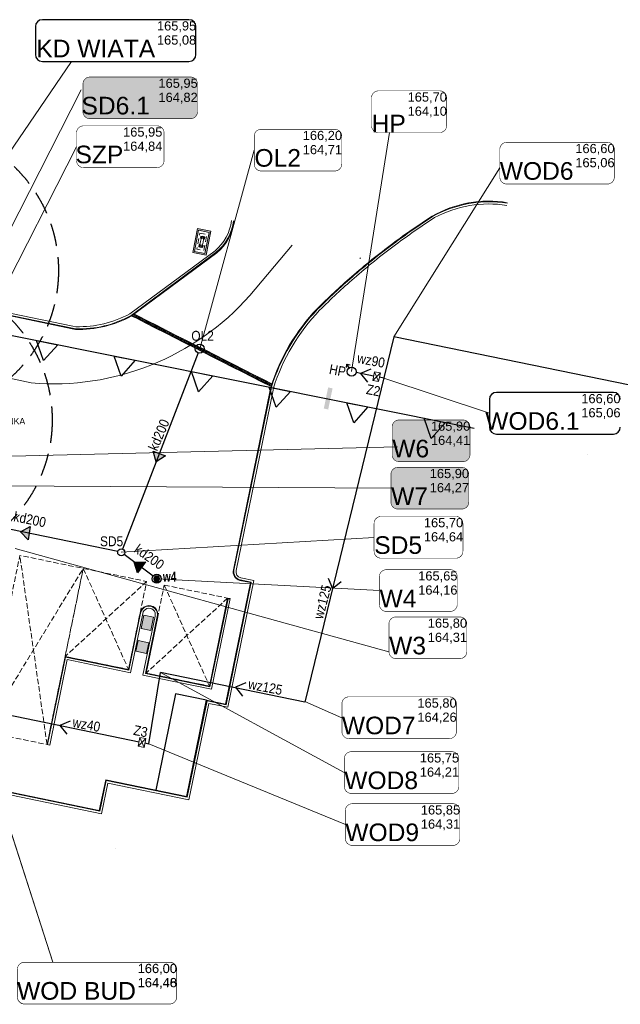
# Model space of a CAD drawing. Header units: millimetres. Extents: x 19047 to 276906, y -533553 to -451719.
# Tile 34 of 36: x 71282 to 104694, y -510258 to -455491. Entities that reach past the tile are written whole.
import ezdxf
from ezdxf.lldxf.tags import DXFTag

# ---------------------------------------------------------------- set-up
doc = ezdxf.new("R2010")
doc.units = ezdxf.units.MM
doc.header["$MEASUREMENT"] = 0
for name, pattern in [('DASHED', [19.05, 12.7, -6.35]), ('Krawędzie ukryte drobniejsze', [425, 300, -125]), ('Przerywana długa', [1300, 1000, -300]), ('Przerywana kopia', [500, 300, -200])]:
    doc.linetypes.add(name, pattern=pattern)
for name, color, linetype, lineweight in [('! Pylony - PZT_Nr_pióra__1', 7, 'Continuous', 13), ('! Pylony - PZT_Nr_pióra__101', 7, 'Continuous', 5), ('! Pylony - PZT_Nr_pióra__19', 255, 'Continuous', 0), ('! Pylony - PZT_Nr_pióra__41', 7, 'Continuous', 15), ('! Pylony - PZT_Nr_pióra__7', 7, 'Continuous', 13), ('0_Nr_pióra__16', 7, 'Continuous', 13), ('ODLEGŁOŚCI BEZPIECZNE OD LPG', 1, 'DASHED', 30), ('PZT kanalizacja_Nr_pióra__19', 255, 'Continuous', 0), ('PZT kanalizacja_Nr_pióra__206', 7, 'Continuous', 30), ('PZT_i_WODA', 5, 'Continuous', 30), ('PZT_Nr_pióra__1', 7, 'Continuous', 13), ('PZT_Nr_pióra__101', 7, 'Continuous', 5), ('PZT_Nr_pióra__19', 255, 'Continuous', 0), ('PZT_Nr_pióra__206', 7, 'Continuous', 30), ('PZT_Nr_pióra__21', 7, 'Continuous', 25), ('PZT_Nr_pióra__243', 100, 'Continuous', 25), ('PZT_Nr_pióra__244', 7, 'Continuous', 20), ('PZT_Nr_pióra__98', 154, 'Continuous', 13), ('Q_ZUD_W', 160, 'Continuous', 30)]:
    doc.layers.add(name, color=color, linetype=linetype, lineweight=lineweight)
for name, color, linetype, lineweight, true_color in [('_e_elektryka_Nr_pióra__218', 7, 'Continuous', 15, 0xd90005), ('_e_elektryka_Nr_pióra__219', 7, 'Continuous', 13, 0xd90005), ('PZT kanalizacja_Nr_pióra__248', 7, 'Continuous', 15, 0x5e8239), ('PZT_i_KD', 7, 'Continuous', 30, 0x136734), ('PZT_i_KS', 7, 'Continuous', 30, 0x4c3926), ('PZT_Nr_pióra__201', 7, 'Continuous', 5, 0x595959), ('PZT_Nr_pióra__225', 7, 'Continuous', 13, 0x575757), ('PZT_Nr_pióra__232', 7, 'Continuous', 13, 0x24a2ff), ('PZT_Nr_pióra__233', 7, 'Continuous', 13, 0x1717ff)]:
    doc.layers.add(name, color=color, linetype=linetype, lineweight=lineweight, true_color=true_color)
for name, color, linetype in [('IS_wodociąg', 5, 'SOLID'), ('IS_Węzeł_sieci_kanalizacyjnej_-_opisy', 7, 'Continuous'), ('IS_Węzły_sieci_wodociągowej_-_opisy', 7, 'Continuous')]:
    doc.layers.add(name, color=color, linetype=linetype)
doc.styles.add('GENERATED_STYLE_9', font='txt')
tags = doc.linetypes.add('SOLID', pattern=[10, 10, 0]).pattern_tags.tags
tags[6:7] = [DXFTag(74, 4), DXFTag(75, 0), DXFTag(340, '0'), DXFTag(46, 0.0), DXFTag(50, 0.0), DXFTag(44, 0.0), DXFTag(45, 0.0)]
tags[4:5] = [DXFTag(74, 4), DXFTag(75, 0), DXFTag(340, '0'), DXFTag(46, 0.0), DXFTag(50, 0.0), DXFTag(44, 0.0), DXFTag(45, 0.0)]
doc.linetypes.add('Strzałki kopia', pattern='A,0,[1,PAB PZT Rew_1 11_04_20251.Shx,S=15.873016,R=0,X=0,Y=0],-2500,0', length=2500)

msp = doc.modelspace()

# ---------------------------------------------------------------- hatches: boundary and pattern name
at = {"layer": '! Pylony - PZT_Nr_pióra__19', "linetype": 'Continuous'}
h = msp.add_hatch(color=256, dxfattribs=at)
h.paths.add_polyline_path([(81650, -468592), (81917, -467259), (81172, -467109), (80905, -468442)])
h.paths.add_polyline_path([(81587, -468498), (80999, -468380), (81235, -467203), (81823, -467321)], flags=0)
at = {"layer": '_e_elektryka_Nr_pióra__219', "linetype": 'Continuous'}
msp.add_hatch(color=256, dxfattribs=at).paths.add_polyline_path([(88686, -475998), (88440, -475948), (88200, -477119), (88444, -477174)])
at = {"layer": 'PZT kanalizacja_Nr_pióra__19', "linetype": 'Continuous', "lineweight": 0, "true_color": 0x3f3f3f}
for points in [[(78748, -486595, 1), (79048, -486595, 1)], [(78748, -486595, 1), (79048, -486595, 1)], [(78758, -486590, 1), (79058, -486590, 1)]]:
    msp.add_hatch(color=250, dxfattribs=at).paths.add_polyline_path(points)
at = {"layer": 'PZT_i_KD'}
for points in [[(78872, -480089), (79401, -479755), (78700, -479488)], [(71318, -483974), (71754, -484422), (71871, -483681)], [(77652, -485658), (77833, -486256), (78277, -485651)]]:
    msp.add_hatch(color=256, dxfattribs=at).paths.add_polyline_path(points)
at = {"layer": 'PZT_i_WODA', "lineweight": 30, "transparency": 33554457}
for points in [[(80784, -461000, 0.414214), (81171, -460613), (81171, -459067, 0.414214), (80784, -458680), (75188, -458680, 0.414214), (74801, -459067), (74801, -460613, 0.414214), (75188, -461000)], [(95943, -480075, 0.414214), (96330, -479688), (96330, -478142, 0.414214), (95943, -477755), (92386, -477755, 0.414214), (92000, -478142), (92000, -479688, 0.414214), (92386, -480075)], [(95877, -482710, 0.414214), (96264, -482323), (96264, -480776, 0.414214), (95877, -480390), (92320, -480390, 0.414214), (91934, -480776), (91934, -482323, 0.414214), (92320, -482710)]]:
    msp.add_hatch(color=6, dxfattribs=at).paths.add_polyline_path(points)
at = {"layer": 'PZT_Nr_pióra__19', "linetype": 'Continuous'}
for points in [[(78575, -489459), (78726, -488725), (78188, -488614), (78037, -489349)], [(78338, -490738), (78459, -490150), (77871, -490029), (77751, -490617)]]:
    msp.add_hatch(color=256, dxfattribs=at).paths.add_polyline_path(points)

# ---------------------------------------------------------------- linework, layer by layer
at = {"layer": '! Pylony - PZT_Nr_pióra__1', "linetype": 'Przerywana kopia', "flags": 128}
msp.add_lwpolyline([(81303, -467370), (81696, -467449), (81519, -468331), (81127, -468252)], close=True, dxfattribs=at)
at = {"layer": '! Pylony - PZT_Nr_pióra__101', "linetype": 'Continuous', "flags": 128}
for points in [[(81412, -467603), (81415, -467604)], [(81429, -467607), (81488, -467619)], [(81503, -467622), (81505, -467622)], [(81318, -468074), (81320, -468074)], [(81335, -468077), (81394, -468089)], [(81409, -468092), (81411, -468093)]]:
    msp.add_lwpolyline(points, dxfattribs=at)
at = {"layer": '! Pylony - PZT_Nr_pióra__41', "linetype": 'Przerywana kopia'}
for p, q in [((81334, -467649), (81560, -467694)), ((81443, -467548), (81500, -467560)), ((81263, -468002), (81489, -468047)), ((81325, -468137), (81382, -468148))]:
    msp.add_line(p, q, dxfattribs=at)
at = {"layer": '! Pylony - PZT_Nr_pióra__41', "linetype": 'Continuous', "flags": 128}
for points in [[(81650, -468592), (81917, -467259), (81172, -467109), (80905, -468442)], [(81587, -468498), (80999, -468380), (81235, -467203), (81823, -467321)], [(81390, -468160), (81449, -468016), (81490, -467866), (81510, -467712), (81511, -467552), (81434, -467536), (81373, -467685), (81333, -467835), (81312, -467989), (81311, -468144)]]:
    msp.add_lwpolyline(points, close=True, dxfattribs=at)
for points in [[(81430, -467546), (81358, -467531), (81334, -467649), (81383, -467659)], [(81511, -467684), (81560, -467694), (81583, -467576), (81511, -467562)], [(81311, -468134), (81240, -468119), (81263, -468002), (81313, -468012)], [(81440, -468037), (81489, -468047), (81465, -468165), (81394, -468150)]]:
    msp.add_lwpolyline(points, dxfattribs=at)
at = {"layer": '! Pylony - PZT_Nr_pióra__7', "linetype": 'Continuous', "flags": 128}
for points in [[(81346, -467590), (81397, -467600)], [(81363, -467634), (81378, -467556)], [(81520, -467625), (81571, -467635)], [(81539, -467669), (81555, -467591)], [(81252, -468061), (81303, -468071)], [(81284, -468027), (81268, -468104)], [(81426, -468095), (81477, -468106)], [(81460, -468062), (81445, -468140)]]:
    msp.add_lwpolyline(points, dxfattribs=at)
for points in [[(81372, -467585), (81365, -467587), (81361, -467593), (81362, -467601), (81369, -467605), (81376, -467603), (81380, -467597), (81379, -467589)], [(81549, -467621), (81541, -467622), (81537, -467628), (81539, -467636), (81545, -467640), (81553, -467639), (81557, -467632), (81555, -467625)], [(81278, -468056), (81271, -468057), (81266, -468064), (81268, -468071), (81274, -468075), (81282, -468074), (81286, -468067), (81285, -468060)], [(81455, -468091), (81447, -468093), (81443, -468099), (81444, -468106), (81451, -468111), (81458, -468109), (81462, -468103), (81461, -468095)]]:
    msp.add_lwpolyline(points, close=True, dxfattribs=at)
at = {"layer": '0_Nr_pióra__16', "linetype": 'Continuous'}
for p, q in [((77627, -471860), (77559, -471993)), ((77636, -471855), (77569, -471989)), ((77680, -471887), (77613, -472021)), ((77690, -471882), (77622, -472016)), ((77734, -471914), (77666, -472048)), ((77743, -471910), (77676, -472043)), ((77787, -471941), (77720, -472075)), ((77797, -471937), (77729, -472070)), ((77894, -471995), (77827, -472129)), ((77904, -471991), (77836, -472125)), ((77948, -472022), (77880, -472156)), ((77958, -472018), (77890, -472152)), ((78001, -472049), (77934, -472183)), ((78011, -472045), (77943, -472179)), ((78055, -472077), (77987, -472210)), ((78065, -472072), (77997, -472206)), ((78109, -472104), (78041, -472238)), ((78118, -472099), (78050, -472233)), ((78162, -472131), (78094, -472265)), ((78172, -472126), (78104, -472260)), ((78216, -472158), (78148, -472292)), ((78225, -472154), (78157, -472287)), ((78269, -472185), (78201, -472319)), ((78279, -472181), (78211, -472315)), ((78323, -472212), (78255, -472346)), ((78332, -472208), (78264, -472342)), ((78430, -472266), (78362, -472400)), ((78439, -472262), (78371, -472396)), ((78483, -472294), (78415, -472427)), ((78493, -472289), (78425, -472423)), ((78537, -472321), (78469, -472454)), ((78546, -472316), (78478, -472450)), ((78590, -472348), (78522, -472482)), ((78600, -472343), (78532, -472477)), ((78644, -472375), (78576, -472509)), ((78653, -472371), (78585, -472504)), ((78697, -472402), (78629, -472536)), ((78707, -472398), (78639, -472531)), ((78751, -472429), (78683, -472563)), ((78760, -472425), (78693, -472559)), ((78804, -472456), (78736, -472590)), ((78814, -472452), (78746, -472586)), ((78858, -472483), (78790, -472617)), ((78867, -472479), (78800, -472613)), ((78965, -472538), (78897, -472671)), ((78974, -472533), (78907, -472667)), ((79018, -472565), (78951, -472699)), ((79028, -472560), (78960, -472694)), ((79072, -472592), (79004, -472726)), ((79081, -472588), (79014, -472721)), ((79125, -472619), (79058, -472753)), ((79135, -472615), (79067, -472748)), ((79179, -472646), (79111, -472780)), ((79189, -472642), (79121, -472776)), ((79232, -472673), (79165, -472807)), ((79242, -472669), (79174, -472803)), ((79286, -472700), (79218, -472834)), ((79296, -472696), (79228, -472830)), ((79339, -472727), (79272, -472861)), ((79349, -472723), (79281, -472857)), ((79393, -472755), (79325, -472888)), ((79403, -472750), (79335, -472884)), ((79500, -472809), (79432, -472943)), ((79510, -472804), (79442, -472938)), ((79554, -472836), (79486, -472970)), ((79563, -472832), (79495, -472965)), ((79607, -472863), (79539, -472997)), ((79617, -472859), (79549, -472993)), ((79661, -472890), (79593, -473024)), ((79670, -472886), (79602, -473020)), ((79714, -472917), (79646, -473051)), ((79724, -472913), (79656, -473047)), ((79768, -472944), (79700, -473078)), ((79777, -472940), (79709, -473074)), ((79821, -472972), (79753, -473105)), ((79831, -472967), (79763, -473101)), ((79875, -472999), (79807, -473133)), ((79884, -472994), (79816, -473128)), ((79928, -473026), (79860, -473160)), ((79938, -473021), (79870, -473155)), ((80035, -473080), (79967, -473214)), ((80045, -473076), (79977, -473210)), ((80089, -473107), (80021, -473241)), ((80098, -473103), (80031, -473237)), ((80142, -473134), (80074, -473268)), ((80152, -473130), (80084, -473264)), ((80196, -473161), (80128, -473295)), ((80205, -473157), (80138, -473291)), ((80249, -473189), (80182, -473322)), ((80259, -473184), (80191, -473318)), ((80303, -473216), (80235, -473349)), ((80312, -473211), (80245, -473345)), ((80356, -473243), (80289, -473377)), ((80366, -473238), (80298, -473372)), ((80410, -473270), (80342, -473404)), ((80419, -473266), (80352, -473399)), ((80463, -473297), (80396, -473431)), ((80473, -473293), (80405, -473426)), ((80570, -473351), (80503, -473485)), ((80580, -473347), (80512, -473481)), ((80624, -473378), (80556, -473512)), ((80634, -473374), (80566, -473508)), ((80677, -473406), (80610, -473539)), ((80687, -473401), (80619, -473535)), ((80731, -473433), (80663, -473566)), ((80741, -473428), (80673, -473562)), ((80785, -473460), (80717, -473594)), ((80794, -473455), (80726, -473589)), ((80838, -473487), (80770, -473621)), ((80848, -473483), (80780, -473616)), ((80892, -473514), (80824, -473648)), ((80901, -473510), (80833, -473643)), ((80945, -473541), (80877, -473675)), ((80955, -473537), (80887, -473671)), ((80999, -473568), (80931, -473702)), ((81008, -473564), (80940, -473698)), ((81106, -473622), (81038, -473756)), ((81115, -473618), (81047, -473752)), ((81159, -473650), (81091, -473783)), ((81169, -473645), (81101, -473779)), ((81213, -473677), (81145, -473811)), ((81222, -473672), (81154, -473806)), ((81266, -473704), (81198, -473838)), ((81276, -473699), (81208, -473833)), ((81329, -473727), (81262, -473860)), ((81320, -473731), (81252, -473865)), ((81373, -473758), (81305, -473892)), ((81383, -473754), (81315, -473888)), ((81427, -473785), (81359, -473919)), ((81436, -473781), (81369, -473915)), ((81480, -473812), (81413, -473946)), ((81490, -473808), (81422, -473942)), ((81534, -473839), (81466, -473973)), ((81543, -473835), (81476, -473969)), ((81641, -473894), (81573, -474027)), ((81650, -473889), (81583, -474023)), ((81694, -473921), (81627, -474055)), ((81704, -473916), (81636, -474050)), ((81748, -473948), (81680, -474082)), ((81757, -473944), (81690, -474077)), ((81801, -473975), (81734, -474109)), ((81811, -473971), (81743, -474104)), ((81855, -474002), (81787, -474136)), ((81865, -473998), (81797, -474132)), ((81908, -474029), (81841, -474163)), ((81918, -474025), (81850, -474159)), ((81962, -474056), (81894, -474190)), ((81972, -474052), (81904, -474186)), ((82016, -474084), (81948, -474217)), ((82025, -474079), (81957, -474213)), ((82069, -474111), (82001, -474244)), ((82079, -474106), (82011, -474240)), ((82176, -474165), (82108, -474299)), ((82186, -474161), (82118, -474294)), ((82230, -474192), (82162, -474326)), ((82239, -474188), (82171, -474321)), ((82283, -474219), (82215, -474353)), ((82293, -474215), (82225, -474349)), ((82337, -474246), (82269, -474380)), ((82346, -474242), (82278, -474376)), ((82390, -474273), (82322, -474407)), ((82400, -474269), (82332, -474403)), ((82444, -474301), (82376, -474434)), ((82453, -474296), (82385, -474430)), ((82497, -474328), (82429, -474461)), ((82507, -474323), (82439, -474457)), ((82551, -474355), (82483, -474489)), ((82560, -474350), (82493, -474484)), ((82604, -474382), (82536, -474516)), ((82614, -474378), (82546, -474511)), ((82711, -474436), (82643, -474570)), ((82721, -474432), (82653, -474566)), ((82765, -474463), (82697, -474597)), ((82774, -474459), (82707, -474593)), ((82818, -474490), (82751, -474624)), ((82828, -474486), (82760, -474620)), ((82872, -474517), (82804, -474651)), ((82881, -474513), (82814, -474647)), ((82925, -474545), (82858, -474678)), ((82935, -474540), (82867, -474674)), ((82979, -474572), (82911, -474706)), ((82988, -474567), (82921, -474701)), ((83032, -474599), (82965, -474733)), ((83042, -474594), (82974, -474728)), ((83086, -474626), (83018, -474760)), ((83096, -474622), (83028, -474755)), ((83139, -474653), (83072, -474787)), ((83149, -474649), (83081, -474783)), ((83246, -474707), (83179, -474841)), ((83256, -474703), (83188, -474837)), ((83300, -474734), (83232, -474868)), ((83310, -474730), (83242, -474864)), ((83354, -474762), (83286, -474895)), ((83363, -474757), (83295, -474891)), ((83407, -474789), (83339, -474922)), ((83417, -474784), (83349, -474918)), ((83461, -474816), (83393, -474950)), ((83470, -474811), (83402, -474945)), ((83514, -474843), (83446, -474977)), ((83524, -474839), (83456, -474972)), ((83568, -474870), (83500, -475004)), ((83577, -474866), (83509, -474999)), ((83621, -474897), (83553, -475031)), ((83631, -474893), (83563, -475027)), ((83675, -474924), (83607, -475058)), ((83684, -474920), (83616, -475054)), ((83782, -474979), (83714, -475112)), ((83791, -474974), (83723, -475108)), ((83835, -475006), (83767, -475139)), ((83845, -475001), (83777, -475135)), ((83889, -475033), (83821, -475167)), ((83898, -475028), (83831, -475162)), ((83942, -475060), (83874, -475194)), ((83952, -475056), (83884, -475189)), ((83996, -475087), (83928, -475221)), ((84005, -475083), (83938, -475216)), ((84049, -475114), (83981, -475248)), ((84059, -475110), (83991, -475244)), ((84103, -475141), (84035, -475275)), ((84112, -475137), (84045, -475271)), ((84156, -475168), (84089, -475302)), ((84166, -475164), (84098, -475298)), ((84210, -475195), (84142, -475329)), ((84219, -475191), (84152, -475325)), ((84317, -475250), (84249, -475384)), ((84326, -475245), (84259, -475379)), ((84370, -475277), (84303, -475411)), ((84380, -475272), (84312, -475406)), ((84424, -475304), (84356, -475438)), ((84434, -475300), (84366, -475433)), ((84477, -475331), (84410, -475465)), ((84487, -475327), (84419, -475461)), ((84531, -475358), (84463, -475492)), ((84541, -475354), (84473, -475488)), ((84585, -475385), (84517, -475519)), ((84594, -475381), (84526, -475515)), ((84638, -475412), (84570, -475546)), ((84648, -475408), (84580, -475542)), ((84692, -475440), (84624, -475573)), ((84701, -475435), (84633, -475569)), ((84745, -475467), (84677, -475601)), ((84755, -475462), (84687, -475596)), ((84852, -475521), (84784, -475655)), ((84862, -475517), (84794, -475650)), ((84906, -475548), (84838, -475682)), ((84915, -475544), (84847, -475678)), ((84959, -475575), (84891, -475709)), ((84969, -475571), (84901, -475705)), ((85013, -475602), (84945, -475736)), ((85022, -475598), (84954, -475732)), ((85066, -475629), (84998, -475763)), ((85076, -475625), (85008, -475759)), ((85120, -475657), (85052, -475790)), ((85129, -475652), (85061, -475786)), ((85173, -475684), (85105, -475817)), ((85183, -475679), (85115, -475813)), ((85227, -475711), (85159, -475845)), ((85236, -475706), (85169, -475840)), ((85280, -475738), (85212, -475872)), ((85290, -475734), (85222, -475867))]:
    msp.add_line(p, q, dxfattribs=at)
at = {"layer": '0_Nr_pióra__16', "linetype": 'Continuous', "flags": 128}
for points in [[(77558, -471993), (77773, -472102), (77841, -471968), (77626, -471859)], [(77568, -471989), (77783, -472098), (77850, -471964), (77636, -471855)], [(77773, -472102), (78308, -472373), (78376, -472239), (77841, -471968)], [(77783, -472098), (78318, -472369), (78386, -472235), (77850, -471964)], [(78308, -472373), (78844, -472644), (78911, -472511), (78376, -472239)], [(78318, -472369), (78853, -472640), (78921, -472506), (78386, -472235)], [(78844, -472644), (79379, -472916), (79447, -472782), (78911, -472511)], [(78853, -472640), (79388, -472911), (79456, -472777), (78921, -472506)], [(79379, -472916), (79914, -473187), (79982, -473053), (79447, -472782)], [(79388, -472911), (79924, -473182), (79991, -473049), (79456, -472777)], [(79914, -473187), (80449, -473458), (80517, -473324), (79982, -473053)], [(79924, -473182), (80459, -473454), (80527, -473320), (79991, -473049)], [(80449, -473458), (80984, -473729), (81052, -473595), (80517, -473324)], [(80459, -473454), (80994, -473725), (81062, -473591), (80527, -473320)], [(80984, -473729), (81520, -474000), (81587, -473867), (81052, -473595)], [(80994, -473725), (81529, -473996), (81597, -473862), (81062, -473591)], [(81520, -474000), (82055, -474272), (82123, -474138), (81587, -473867)], [(81529, -473996), (82064, -474267), (82132, -474133), (81597, -473862)], [(82055, -474272), (82590, -474543), (82658, -474409), (82123, -474138)], [(82064, -474267), (82600, -474538), (82667, -474405), (82132, -474133)], [(82590, -474543), (83125, -474814), (83193, -474680), (82658, -474409)], [(82600, -474538), (83135, -474810), (83203, -474676), (82667, -474405)], [(83125, -474814), (83660, -475085), (83728, -474951), (83193, -474680)], [(83135, -474810), (83670, -475081), (83738, -474947), (83203, -474676)], [(83660, -475085), (84196, -475356), (84263, -475223), (83728, -474951)], [(83670, -475081), (84205, -475352), (84273, -475218), (83738, -474947)], [(84196, -475356), (84731, -475628), (84799, -475494), (84263, -475223)], [(84205, -475352), (84740, -475623), (84808, -475489), (84273, -475218)], [(84731, -475628), (85266, -475899), (85334, -475765), (84799, -475494)], [(84740, -475623), (85276, -475894), (85343, -475761), (84808, -475489)]]:
    msp.add_lwpolyline(points, close=True, dxfattribs=at)
at = {"layer": '_e_elektryka_Nr_pióra__218', "linetype": 'Continuous'}
for p, q in [((80706, -489842), (80706, -489842)), ((76607, -501587), (76608, -501587))]:
    msp.add_line(p, q, dxfattribs=at)
at = {"layer": 'IS_wodociąg', "lineweight": 30, "ltscale": 10}
for p, q in [((90814, -474922), (90238, -475165)), ((90238, -475165), (90632, -475650)), ((88440, -486560), (88679, -487137)), ((88679, -487137), (89167, -486745)), ((83860, -492384), (83284, -492627)), ((83284, -492627), (83678, -493112)), ((74089, -494507), (73513, -494750)), ((73513, -494750), (73908, -495235))]:
    msp.add_line(p, q, dxfattribs=at)
at = {"layer": 'IS_Węzeł_sieci_kanalizacyjnej_-_opisy', "linetype": 'SOLID', "ltscale": 10}
for p, q in [((80700, -455491), (72543, -455491)), ((72157, -455878), (72157, -457425)), ((81087, -457425), (81087, -455878)), ((72542, -457811), (80700, -457811))]:
    msp.add_line(p, q, dxfattribs=at)
at = {"layer": 'IS_Węzeł_sieci_kanalizacyjnej_-_opisy', "linetype": 'SOLID', "lineweight": 20, "ltscale": 10}
for p, q in [((74169, -457811), (61107, -476938)), ((74710, -459400), (67653, -473153)), ((74443, -462557), (66718, -477704)), ((84329, -462747), (81296, -473791)), ((92308, -479255), (58568, -480051)), ((91937, -481544), (65149, -481396)), ((90997, -484284), (76934, -485118)), ((91824, -490645), (71022, -484908)), ((91291, -487244), (78911, -486594))]:
    msp.add_line(p, q, dxfattribs=at)
at = {"layer": 'IS_Węzeł_sieci_kanalizacyjnej_-_opisy', "linetype": 'SOLID', "ltscale": 10}
for points in [[(75188, -461000, 30, 30, 0), (80784, -461000, 30, 30, 0.414214), (81171, -460613, 30, 30, 0), (81171, -459067, 30, 30, 0.414214), (80784, -458680, 30, 30, 0), (75188, -458680, 30, 30, 0.414214), (74801, -459067, 30, 30, 0), (74801, -460613, 30, 30, 0.414214), (75188, -461000, 30, 30, 0)], [(74829, -463717, 30, 30, 0), (78926, -463717, 30, 30, 0.414214), (79313, -463331, 30, 30, 0), (79313, -461784, 30, 30, 0.414214), (78926, -461397, 30, 30, 0), (74829, -461397, 30, 30, 0.414214), (74443, -461784, 30, 30, 0), (74443, -463331, 30, 30, 0.414214), (74829, -463717, 30, 30, 0)], [(84715, -463907, 30, 30, 0), (88812, -463907, 30, 30, 0.414214), (89199, -463520, 30, 30, 0), (89199, -461974, 30, 30, 0.414214), (88812, -461587, 30, 30, 0), (84715, -461587, 30, 30, 0.414214), (84329, -461974, 30, 30, 0), (84329, -463520, 30, 30, 0.414214), (84715, -463907, 30, 30, 0)], [(92386, -480075, 30, 30, 0), (95943, -480075, 30, 30, 0.414214), (96330, -479688, 30, 30, 0), (96330, -478142, 30, 30, 0.414214), (95943, -477755, 30, 30, 0), (92386, -477755, 30, 30, 0.414214), (92000, -478142, 30, 30, 0), (92000, -479688, 30, 30, 0.414214), (92386, -480075, 30, 30, 0)], [(92320, -482710, 30, 30, 0), (95877, -482710, 30, 30, 0.414214), (96264, -482323, 30, 30, 0), (96264, -480776, 30, 30, 0.414214), (95877, -480390, 30, 30, 0), (92320, -480390, 30, 30, 0.414214), (91934, -480776, 30, 30, 0), (91934, -482323, 30, 30, 0.414214), (92320, -482710, 30, 30, 0)], [(91383, -485444, 30, 30, 0), (95550, -485444, 30, 30, 0.414214), (95937, -485058, 30, 30, 0), (95937, -483511, 30, 30, 0.414214), (95550, -483124, 30, 30, 0), (91383, -483124, 30, 30, 0.414214), (90997, -483511, 30, 30, 0), (90997, -485058, 30, 30, 0.414214), (91383, -485444, 30, 30, 0)], [(91677, -488404, 30, 30, 0), (95234, -488404, 30, 30, 0.414214), (95621, -488018, 30, 30, 0), (95621, -486471, 30, 30, 0.414214), (95234, -486084, 30, 30, 0), (91677, -486084, 30, 30, 0.414214), (91291, -486471, 30, 30, 0), (91291, -488018, 30, 30, 0.414214), (91677, -488404, 30, 30, 0)], [(92211, -491032, 30, 30, 0), (95767, -491032, 30, 30, 0.414214), (96154, -490645, 30, 30, 0), (96154, -489098, 30, 30, 0.414214), (95767, -488712, 30, 30, 0), (92211, -488712, 30, 30, 0.414214), (91824, -489098, 30, 30, 0), (91824, -490645, 30, 30, 0.414214), (92211, -491032, 30, 30, 0)]]:
    msp.add_lwpolyline(points, format="xyseb", dxfattribs=at)
for centre, start, end in [((72543, -455878), 90, 180), ((80700, -455878), 360, 90), ((72542, -457425), 180, 270), ((80700, -457425), 270, 0)]:
    msp.add_arc(centre, 387, start, end, dxfattribs=at)
at = {"layer": 'IS_Węzły_sieci_wodociągowej_-_opisy', "linetype": 'SOLID', "lineweight": 20, "ltscale": 10}
for p, q in [((91860, -461769), (89746, -475067)), ((97991, -463731), (92097, -473139)), ((97414, -477383), (91537, -475431)), ((102846, -479675), (102841, -479674)), ((89341, -497368), (79119, -491795)), ((89206, -494317), (87146, -493416)), ((73117, -507923), (68562, -493739)), ((73121, -507917), (68566, -493733)), ((89398, -500261), (78461, -495766))]:
    msp.add_line(p, q, dxfattribs=at)
at = {"layer": 'IS_Węzły_sieci_wodociągowej_-_opisy', "linetype": 'SOLID', "ltscale": 10}
for p, q in [((104307, -476223), (97800, -476223)), ((97414, -476609), (97414, -478156)), ((97800, -478543), (104307, -478543)), ((102853, -479674), (102847, -479674)), ((102847, -479676), (102853, -479676))]:
    msp.add_line(p, q, dxfattribs=at)
for points in [[(91239, -461769, 30, 30, 0), (94646, -461769, 30, 30, 0.414214), (95032, -461382, 30, 30, 0), (95032, -459836, 30, 30, 0.414214), (94646, -459449, 30, 30, 0), (91239, -459449, 30, 30, 0.414214), (90852, -459836, 30, 30, 0), (90852, -461382, 30, 30, 0.414214), (91239, -461769, 30, 30, 0)], [(98378, -464634, 30, 30, 0), (103974, -464634, 30, 30, 0.414214), (104361, -464247, 30, 30, 0), (104361, -462700, 30, 30, 0.414214), (103974, -462314, 30, 30, 0), (98378, -462314, 30, 30, 0.414214), (97991, -462700, 30, 30, 0), (97991, -464247, 30, 30, 0.414214), (98378, -464634, 30, 30, 0)], [(89593, -495477, 30, 30, 0), (95190, -495477, 30, 30, 0.414214), (95576, -495090, 30, 30, 0), (95576, -493543, 30, 30, 0.414214), (95190, -493157, 30, 30, 0), (89593, -493157, 30, 30, 0.414214), (89206, -493543, 30, 30, 0), (89206, -495090, 30, 30, 0.414214), (89593, -495477, 30, 30, 0)], [(89728, -498528, 30, 30, 0), (95325, -498528, 30, 30, 0.414214), (95711, -498142, 30, 30, 0), (95711, -496595, 30, 30, 0.414214), (95325, -496208, 30, 30, 0), (89728, -496208, 30, 30, 0.414214), (89341, -496595, 30, 30, 0), (89341, -498142, 30, 30, 0.414214), (89728, -498528, 30, 30, 0)], [(89785, -501421, 30, 30, 0), (95381, -501421, 30, 30, 0.414214), (95768, -501034, 30, 30, 0), (95768, -499487, 30, 30, 0.414214), (95381, -499101, 30, 30, 0), (89785, -499101, 30, 30, 0.414214), (89398, -499487, 30, 30, 0), (89398, -501034, 30, 30, 0.414214), (89785, -501421, 30, 30, 0)], [(71541, -510243, 30, 30, 0), (79628, -510243, 30, 30, 0.414214), (80014, -509856, 30, 30, 0), (80014, -508310, 30, 30, 0.414214), (79628, -507923, 30, 30, 0), (71541, -507923, 30, 30, 0.414214), (71154, -508310, 30, 30, 0), (71154, -509856, 30, 30, 0.414214), (71541, -510243, 30, 30, 0)], [(71545, -510237, 30, 30, 0), (79631, -510237, 30, 30, 0.414214), (80018, -509851, 30, 30, 0), (80018, -508304, 30, 30, 0.414214), (79631, -507917, 30, 30, 0), (71545, -507917, 30, 30, 0.414214), (71158, -508304, 30, 30, 0), (71158, -509851, 30, 30, 0.414214), (71545, -510237, 30, 30, 0)]]:
    msp.add_lwpolyline(points, format="xyseb", dxfattribs=at)
for centre, radius, start, end in [((97800, -476609), 387, 90, 180), ((104307, -476609), 387, 360, 90), ((97800, -478156), 387, 180, 270), ((104307, -478156), 387, 270, 0), ((102853, -479675), 0.387, 360, 90), ((102853, -479676), 0.387, 270, 0)]:
    msp.add_arc(centre, radius, start, end, dxfattribs=at)
at = {"layer": 'ODLEGŁOŚCI BEZPIECZNE OD LPG', "ltscale": 100}
for centre in [(65439, -469440), (65088, -477756)]:
    msp.add_circle(centre, 8000, dxfattribs=at)
at = {"layer": 'PZT kanalizacja_Nr_pióra__206', "linetype": 'Continuous', "flags": 128}
for points in [[(78748, -486595, 1), (79048, -486595, 1)], [(78758, -486590, 1), (79058, -486590, 1)]]:
    msp.add_lwpolyline(points, format="xyb", close=True, dxfattribs=at)
at = {"layer": 'PZT kanalizacja_Nr_pióra__248', "linetype": 'Continuous', "flags": 128}
msp.add_lwpolyline([(78748, -486595, 1), (79048, -486595, 1)], format="xyb", close=True, dxfattribs=at)
at = {"layer": 'PZT_i_KD'}
for p, q in [((81206, -474027), (77006, -484933)), ((76738, -485079), (65084, -482685)), ((78707, -486441), (77094, -485239))]:
    msp.add_line(p, q, dxfattribs=at)
for points in [[(79401, -479755), (78872, -480089), (78700, -479488), (79401, -479755)], [(71754, -484422), (71318, -483974), (71871, -483681), (71754, -484422)], [(77833, -486256), (77652, -485658), (78277, -485651), (77833, -486256)]]:
    msp.add_lwpolyline(points, dxfattribs=at)
for centre, radius in [((81295, -473794), 250), ((76934, -485119), 200), ((78908, -486590), 250)]:
    msp.add_circle(centre, radius, dxfattribs=at)
at = {"layer": 'PZT_i_WODA'}
for p, q in [((92099, -473138), (87137, -493450)), ((136056, -482121), (92099, -473138)), ((89458, -474829), (89482, -474659)), ((89613, -474854), (89482, -474659)), ((89482, -474659), (89659, -474688)), ((90966, -475314), (89992, -475115)), ((91537, -475431), (91297, -475382)), ((78464, -495768), (79119, -491795)), ((87137, -493450), (79119, -491795)), ((68566, -493733), (77919, -495655)), ((78249, -495723), (78461, -495766))]:
    msp.add_line(p, q, dxfattribs=at)
msp.add_circle((89746, -475067), 250, dxfattribs=at)
at = {"layer": 'PZT_Nr_pióra__1', "linetype": 'Continuous', "flags": 128}
for points in [[(83588, -486539, -0.411874), (83318, -486126), (85359, -476191), (85402, -475983, -0.116222), (87967, -471653, -0.016817), (89881, -469870, -0.018993), (92181, -468016, -0.017077), (94363, -466503, -0.162441), (98380, -465818)], [(83213, -466675, -0.194884), (82252, -468455), (77489, -471977, -0.133896), (74395, -472717), (74208, -472678)], [(83183, -466672, -0.194692), (82210, -468431), (77474, -471950, -0.133774), (74399, -472687), (74214, -472649)], [(83063, -466668, -0.193904), (82147, -468344), (77415, -471846, -0.133278), (74413, -472567), (74238, -472531)]]:
    msp.add_lwpolyline(points, format="xyb", dxfattribs=at)
for points in [[(74238, -472531), (69634, -471584), (64072, -470441)], [(74208, -472678), (69604, -471731), (64042, -470587)], [(74214, -472649), (69610, -471702), (64048, -470558)], [(76183, -497952), (75828, -499663), (60265, -496433), (60560, -495013), (54022, -493656), (54846, -489649), (48167, -488274), (48455, -486876), (37993, -484727), (39478, -477498)], [(83588, -486539), (84301, -486685), (82852, -493738), (81799, -493521), (80698, -498880), (76185, -497952)]]:
    msp.add_lwpolyline(points, dxfattribs=at)
at = {"layer": 'PZT_Nr_pióra__101', "linetype": 'Continuous', "flags": 128}
for points in [[(83534, -486679, -0.415103), (83173, -486085), (85223, -476107), (85266, -475899, -0.115734), (87831, -471569, -0.016817), (89745, -469786, -0.018993), (92045, -467932, -0.017077), (94227, -466419, -0.171712), (98405, -465670), (98399, -465700)], [(83539, -486651, -0.395664), (83201, -486102), (85249, -476132), (85291, -475924, -0.116222), (87857, -471594, -0.016817), (89770, -469811, -0.018993), (92070, -467958, -0.017077), (94253, -466444, -0.167961), (98399, -465700)], [(78317, -491836), (78961, -488702, 1.040376), (77981, -488501), (77337, -491635)], [(78281, -491860), (78932, -488695, 1.04167), (78011, -488506), (77361, -491671)], [(78140, -491953), (78815, -488668, 1.048445), (78129, -488528), (77454, -491812)]]:
    msp.add_lwpolyline(points, format="xyb", dxfattribs=at)
for points in [[(76092, -497811), (75735, -499521), (60409, -496340), (60704, -494921), (54163, -493563), (54988, -489555), (48309, -488181), (48596, -486783), (38134, -484633), (39571, -477639)], [(76068, -497775), (75712, -499486), (60445, -496317), (60739, -494897), (54199, -493540), (55024, -489532), (48344, -488160), (48632, -486759), (38170, -484610), (39594, -477675)], [(83534, -486679), (84124, -486802), (82735, -493561), (81682, -493344), (80582, -498702), (76068, -497775)], [(83539, -486651), (84159, -486778), (82759, -493596), (81706, -493380), (80605, -498738), (76092, -497811)], [(78140, -491953), (81960, -492738), (82996, -487693)], [(78281, -491860), (81867, -492596), (82873, -487698)], [(78317, -491836), (81843, -492561), (82849, -487663)], [(82849, -487663), (82996, -487693)], [(82873, -487698), (82990, -487723)], [(52262, -488965), (55024, -489532), (54199, -493540), (60739, -494897), (60445, -496317), (75712, -499486), (76068, -497775)], [(77337, -491635), (73811, -490911), (72805, -495808)], [(77454, -491812), (73928, -491088), (72952, -495839), (72805, -495808)], [(77361, -491671), (73834, -490946), (72834, -495814)]]:
    msp.add_lwpolyline(points, dxfattribs=at)
at = {"layer": 'PZT_Nr_pióra__201', "linetype": 'Krawędzie ukryte drobniejsze'}
for p, q in [((72805, -495808), (71291, -485289)), ((69279, -495084), (74817, -486013)), ((74817, -486013), (77337, -491635)), ((78343, -486737), (73811, -490911)), ((79323, -486939), (81843, -492561)), ((82849, -487663), (78317, -491836))]:
    msp.add_line(p, q, dxfattribs=at)
at = {"layer": 'PZT_Nr_pióra__201', "linetype": 'Krawędzie ukryte drobniejsze', "flags": 128}
for points in [[(69279, -495084), (71291, -485289), (74817, -486013), (72805, -495808)], [(74817, -486013), (78343, -486737), (77337, -491635), (73811, -490911)], [(79323, -486939), (82849, -487663), (81843, -492561), (78317, -491836)]]:
    msp.add_lwpolyline(points, close=True, dxfattribs=at)
at = {"layer": 'PZT_Nr_pióra__206', "linetype": 'Continuous', "flags": 128}
msp.add_lwpolyline([(79948, -492988), (78848, -498346), (80582, -498702), (81682, -493344)], close=True, dxfattribs=at)
at = {"layer": 'PZT_Nr_pióra__21', "linetype": 'Continuous', "flags": 128}
msp.add_lwpolyline([(32199, -465310), (96557, -478213)], dxfattribs=at)
for points in [[(73396, -473570), (72607, -474454), (72219, -473334)], [(77710, -474435), (76921, -475319), (76534, -474199)], [(82024, -475300), (81235, -476184), (80848, -475064)], [(86338, -476164), (85549, -477049), (85162, -475929)], [(90653, -477029), (89863, -477914), (89476, -476794)], [(94967, -477894), (94177, -478779), (93790, -477658)]]:
    msp.add_lwpolyline(points, close=True, dxfattribs=at)
at = {"layer": 'PZT_Nr_pióra__225', "linetype": 'Continuous', "flags": 128}
msp.add_lwpolyline([(81652, -493491), (80582, -498702), (78848, -498346)], dxfattribs=at)
at = {"layer": 'PZT_Nr_pióra__232', "linetype": 'Continuous'}
msp.add_line((85266, -475899), (77474, -471950), dxfattribs=at)
at = {"layer": 'PZT_Nr_pióra__243', "linetype": 'Przerywana długa'}
msp.add_line((90232, -468781), (90207, -468740), dxfattribs=at)
at = {"layer": 'PZT_Nr_pióra__244', "linetype": 'Continuous', "flags": 128}
for points in [[(78575, -489459), (78726, -488725), (78188, -488614), (78037, -489349)], [(78338, -490738), (78459, -490150), (77871, -490029), (77751, -490617)]]:
    msp.add_lwpolyline(points, close=True, dxfattribs=at)
at = {"layer": 'PZT_Nr_pióra__98', "linetype": 'Strzałki kopia', "flags": 128}
msp.add_lwpolyline([(46474, -460013), (46211, -463378, 0.30118), (52680, -471644), (57523, -472712), (68980, -475066), (71929, -475697, 0.236603), (84086, -470832), (86438, -468025)], format="xyb", dxfattribs=at)
at = {"layer": 'Q_ZUD_W', "linetype": 'Continuous', "lineweight": 13}
for p, q in [((91014, -475070), (90918, -475561)), ((90918, -475561), (91345, -475135)), ((91012, -475073), (91343, -475137)), ((91014, -475070), (91250, -475625)), ((91345, -475135), (91250, -475625)), ((90918, -475561), (91250, -475625)), ((77966, -495411), (77871, -495902)), ((77871, -495902), (78297, -495476)), ((77964, -495413), (78295, -495478)), ((77966, -495411), (78202, -495966)), ((78297, -495476), (78202, -495966)), ((77871, -495902), (78202, -495966))]:
    msp.add_line(p, q, dxfattribs=at)

# ---------------------------------------------------------------- texts
at = {"layer": 'IS_Węzeł_sieci_kanalizacyjnej_-_opisy', "linetype": 'SOLID', "ltscale": 10}
for s, insert, char_height, attachment_point in [('{\\fArial|b0|i0|c0|p0;165,95}', (78917, -456186), 511.2, 7), ('{\\fArial|b0|i0|c0|p0;KD WIATA}', (78817, -457585), 979.2, 9), ('{\\fArial|b0|i0|c0|p0;165,08}', (78917, -456366), 511.2, 1), ('{\\fArial|b0|i0|c0|p0;165,95}', (79001, -459375), 511.2, 7), ('{\\fArial|b0|i0|c0|p0;165,95}', (77034, -462092), 511.2, 7), ('\\fArial|b0|i0;166,20', (87029, -462282), 511.2, 7), ('{\\fArial|b0|i0|c0|p0;SZP}', (77043, -463491), 979.2, 9), ('{\\fArial|b0|i0|c0|p0;164,84}', (77034, -462272), 511.2, 1), ('\\fArial|b0|i0;OL2', (86929, -463681), 979.2, 9), ('\\fArial|b0|i0;164,71', (87029, -462462), 511.2, 1), ('\\fArial|b0|i0;165,90', (94160, -478450), 511.2, 7), ('\\fArial|b0|i0;164,41', (94160, -478630), 511.2, 1), ('\\fArial|b0|i0;W6', (94060, -479849), 979.2, 9), ('\\fArial|b0|i0;165,90', (94094, -481085), 511.2, 7), ('\\fArial|b0|i0;164,27', (94094, -481265), 511.2, 1), ('\\fArial|b0|i0;W7', (93994, -482484), 979.2, 9), ('\\fArial|b0|i0;165,70', (93767, -483819), 511.2, 7), ('\\fArial|b0|i0;164,64', (93767, -483999), 511.2, 1), ('\\fArial|b0|i0;SD5', (93667, -485218), 979.2, 9), ('\\fArial|b0|i0;165,65', (93451, -486779), 511.2, 7), ('\\fArial|b0|i0;W4', (93351, -488178), 979.2, 9), ('\\fArial|b0|i0;164,16', (93451, -486959), 511.2, 1), ('\\fArial|b0|i0;165,80', (93984, -489407), 511.2, 7), ('\\fArial|b0|i0;164,31', (93984, -489587), 511.2, 1), ('\\fArial|b0|i0;W3', (93884, -490806), 979.2, 9)]:
    msp.add_mtext(s, dxfattribs=dict(at, insert=insert, char_height=char_height, attachment_point=attachment_point))
at = {"layer": 'IS_Węzły_sieci_wodociągowej_-_opisy', "linetype": 'SOLID', "ltscale": 10}
for s, insert, char_height, attachment_point in [('{\\fArial|b0|i0|c0|p0;SD6.1}', (78521, -460774), 979.2, 9), ('{\\fArial|b0|i0|c0|p0;164,82}', (79001, -459555), 511.2, 1), ('{\\fArial|b0|i0|c0|p0;165,70}', (92862, -460144), 511.2, 7), ('{\\fArial|b0|i0|c0|p0;164,10}', (92862, -460324), 511.2, 1), ('\\fArial|b0|i0;HP', (92762, -461759), 979.2, 9), ('{\\fArial|b0|i0|c0|p0;166,60}', (102191, -463008), 511.2, 7), ('{\\fArial|b0|i0|c0|p0;165,06}', (102191, -463188), 511.2, 1), ('\\fArial|b0|i0;WOD6', (102091, -464408), 979.2, 9), ('{\\fArial|b0|i0|c0|p0;166,60}', (102524, -476918), 511.2, 7), ('{\\fArial|b0|i0|c0|p0;WOD6.1}', (102424, -478317), 979.2, 9), ('{\\fArial|b0|i0|c0|p0;165,06}', (102524, -477098), 511.2, 1), ('{\\fArial|b0|i0|c0|p0;WOD6.1}', (102851, -479676), 0.979, 9), ('{\\fArial|b0|i0|c0|p0;166,60}', (102851, -479675), 0.511, 7), ('{\\fArial|b0|i0|c0|p0;165,06}', (102851, -479675), 0.511, 1), ('{\\fArial|b0|i0|c0|p0;165,80}', (93406, -493851), 511.2, 7), ('\\fArial|b0|i0;WOD7', (93306, -495251), 979.2, 9), ('{\\fArial|b0|i0|c0|p0;164,26}', (93406, -494031), 511.2, 1), ('{\\fArial|b0|i0|c0|p0;165,75}', (93541, -496903), 511.2, 7), ('{\\fArial|b0|i0|c0|p0;164,21}', (93541, -497083), 511.2, 1), ('\\fArial|b0|i0;WOD8', (93441, -498302), 979.2, 9), ('{\\fArial|b0|i0|c0|p0;165,85}', (93598, -499796), 511.2, 7), ('{\\fArial|b0|i0|c0|p0;164,31}', (93598, -499976), 511.2, 1), ('{\\fArial|b0|i0|c0|p0;WOD9}', (93498, -501195), 979.2, 9), ('\\fArial|b0|i0;166,00', (77844, -508618), 511.2, 7), ('\\fArial|b0|i0;166,00', (77848, -508612), 511.2, 7), ('\\fArial|b0|i0;WOD BUD', (77744, -510017), 979.2, 9), ('\\fArial|b0|i0;WOD BUD', (77748, -510011), 979.2, 9), ('{\\fArial|b0|i0|c0|p0;164,46}', (77844, -508798), 511.2, 1), ('\\fArial|b0|i0;164,48', (77848, -508792), 511.2, 1)]:
    msp.add_mtext(s, dxfattribs=dict(at, insert=insert, char_height=char_height, attachment_point=attachment_point))
at = {"layer": 'PZT_i_KD', "color": 7, "linetype": 'Continuous', "char_height": 550, "attachment_point": 8, "style": 'GENERATED_STYLE_9'}
for s, insert in [('\\A1;{\\W0.9;OL2}', (81455, -473357)), ('\\A1;{\\W0.9;SD5}', (76394, -484787)), ('\\A1;{\\W0.900000x;\\fArial Narrow|b1|i0|c238|p34;w4}', (79623, -486743))]:
    msp.add_mtext(s, dxfattribs=dict(at, insert=insert))
for insert, rotation in [((79284, -478696), 66.8913), ((71793, -483564), 348.7619), ((78331, -485598), 324.7338)]:
    msp.add_mtext('\\A1;{\\W0.9;kd200}', dxfattribs=dict(at, insert=insert, rotation=rotation))
at = {"layer": 'PZT_i_KS', "color": 7, "linetype": 'Continuous', "style": 'GENERATED_STYLE_9', "width": 0.9}
for s, rotation, p in [('wz90', 349.1444, (90020, -474572)), ('HP', 349.1444, (88460, -475188)), ('Z2', 349.1444, (90522, -476303)), ('wz125', 75.1241, (88143, -488871)), ('wz125', 349.1444, (83957, -492699)), ('wz40', 349.1444, (74186, -494821)), ('Z3', 349.1444, (77579, -495265))]:
    msp.add_text(s, height=550, rotation=rotation, dxfattribs=at).set_placement(p)
at = {"layer": 'PZT_Nr_pióra__233', "linetype": 'Continuous'}
msp.add_text('STUDZIENKA', height=360, dxfattribs=at).set_placement((68538, -478003))

doc.saveas('drawing.dxf')
